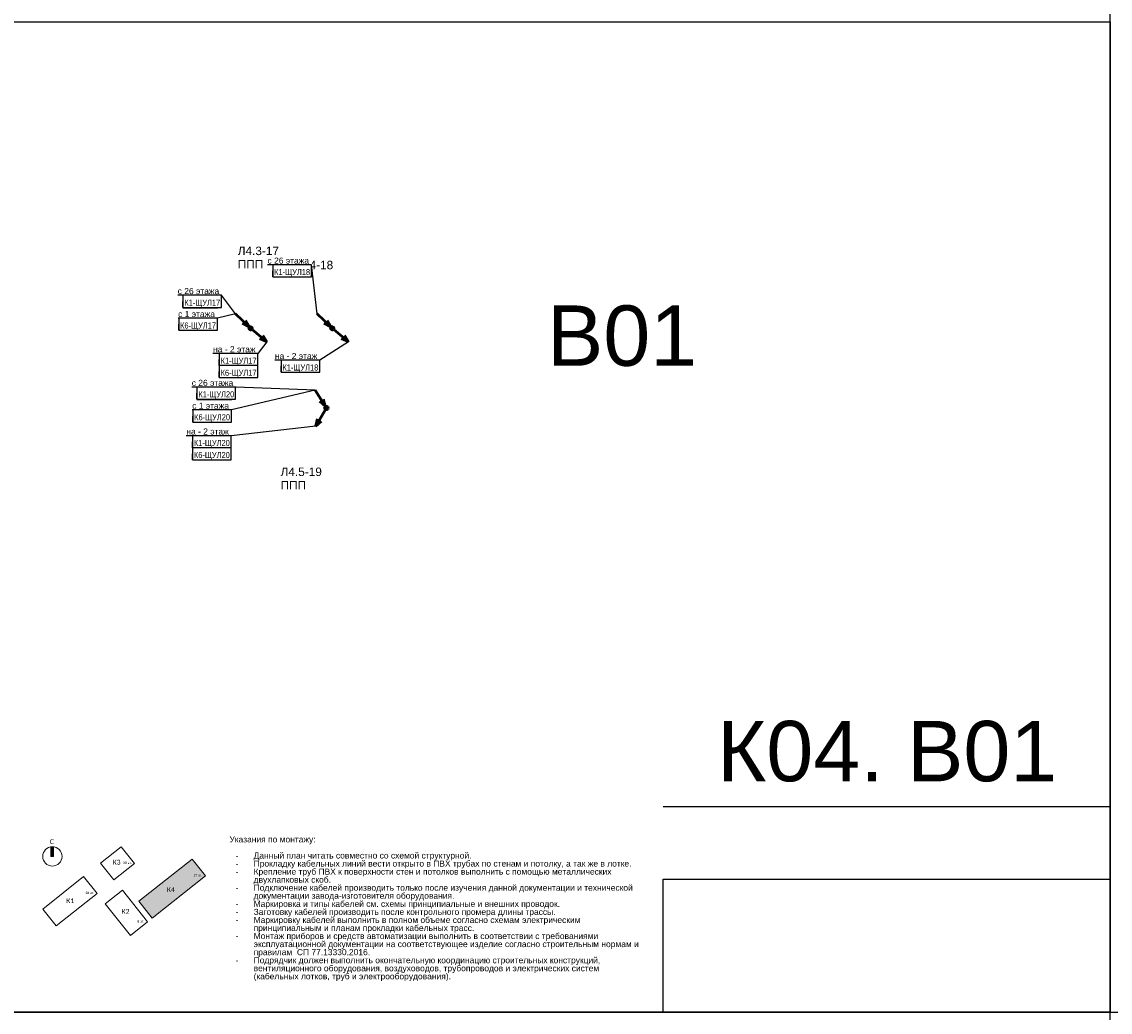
# Model space of a CAD drawing. Header units: millimetres. Extents: x -277772 to 277599, y -59564 to 282085.
# Tile 161 of 190: x 34597 to 79632, y 9064 to 50064. Entities that reach past the tile are written whole.
import ezdxf
from ezdxf import colors
from ezdxf.entities.mleader import LeaderData, LeaderLine
from ezdxf.enums import TextEntityAlignment as Align
from ezdxf.math import Vec2, Vec3

# ---------------------------------------------------------------- set-up
doc = ezdxf.new("R2018")
doc.units = ezdxf.units.MM
doc.set_wipeout_variables(frame=1)
doc.layers.add('EI_HATCH_GALV', color=7, linetype='Continuous')
doc.layers.add('UNPLOTTED', color=2, linetype='Continuous', plot=False)
for name, color, linetype, lineweight in [('КИП_выноска', 6, 'Continuous', 25), ('КИП_трасса', 3, 'Continuous', 60), ('Типовые аннотации', 7, 'Continuous', 18)]:
    doc.layers.add(name, color=color, linetype=linetype, lineweight=lineweight)
doc.styles.add('Calibri Light', font='calibril.ttf', dxfattribs={"height": 2})
doc.styles.add('Calibri Light_1', font='calibril.ttf', dxfattribs={"height": 1})
doc.styles.add('CP.Text', font='arial.ttf')
doc.styles.add('GOST 2.304', font='arial.ttf', dxfattribs={"width": 0.85})
doc.linetypes.add('в трубе открыто', pattern='A,10,[133,ltypeshp.shx,S=0.75,R=0,X=-5,Y=2.5],-2.5,[130,ltypeshp.shx,S=2.5,R=-45,X=0,Y=0],-2.5', length=15)

# ---------------------------------------------------------------- blocks, each defined once
blk = doc.blocks.new('*U88')
at = {"color": 0}
blk.add_line((0, 85.08), (-185, 85.08), dxfattribs=at)
for points in [[(0, 410), (0, 0), (-866, 0), (-866, 410)], [(-185, 55.08), (0, 55.08), (0, 0), (-185, 0)]]:
    blk.add_lwpolyline(points, close=True, dxfattribs=at)
blk = doc.blocks.new('A$C3fdbd0f1')
at = {"layer": 'EI_HATCH_GALV', "linetype": 'в трубе открыто', "ltscale": 100}
h = blk.add_hatch(dxfattribs=at)
h.set_pattern_fill('ANGLE', color=256)
h.set_pattern_definition([(0, (-58335.643, 14936.517), (0, 6.985), [5.08, -1.905]), (90, (-58335.643, 14936.517), (-6.985, 4e-16), [5.08, -1.905])])
h.paths.add_polyline_path([(6178, 2074), (5623, 2771), (3425, 1020), (3979, 324)])
h.paths.add_polyline_path([(5975, 1985), (6063, 1985), (6063, 2227), (5975, 2227)], flags=24)
h.paths.add_polyline_path([(5849, 1985), (6030, 1985), (6030, 2227), (5849, 2227)], flags=24)
h.paths.add_polyline_path([(5654, 1985), (5863, 1985), (5863, 2227), (5654, 2227)], flags=24)
h.paths.add_polyline_path([(4696, 1271), (4956, 1271), (4956, 1755), (4696, 1755)], flags=24)
h.paths.add_polyline_path([(4503, 1271), (4771, 1271), (4771, 1755), (4503, 1755)], flags=24)
at = {"layer": 'Типовые аннотации', "lineweight": 9}
blk.add_hatch(color=256, dxfattribs=at).paths.add_polyline_path([(-114, 2878), (-214, 2878), (-214, 3278), (-114, 3278)])
at = {"layer": 'Типовые аннотации'}
for p, q in [((-114, 3278), (-214, 3278)), ((-214, 3278), (-214, 2878)), ((-114, 2878), (-114, 3278)), ((-214, 2878), (-114, 2878)), ((1139, 2045), (-554, 696)), ((1694, 1349), (1139, 2045)), ((0, 0), (1694, 1349)), ((-554, 696), (0, 0))]:
    blk.add_line(p, q, dxfattribs=at)
at = {"layer": 'Типовые аннотации', "lineweight": 9}
for p, q in [((2688, 3278), (1840, 2602)), ((3243, 2582), (2688, 3278)), ((5623, 2771), (3425, 1020)), ((6178, 2074), (5623, 2771)), ((1840, 2602), (2394, 1906)), ((2394, 1906), (3243, 2582)), ((1139, 2045), (-554, 696)), ((1694, 1349), (1139, 2045)), ((3979, 324), (6178, 2074)), ((2742, 1477), (2034, 913)), ((3784, 168), (2742, 1477)), ((0, 0), (1694, 1349)), ((2034, 913), (3076, -395)), ((3425, 1020), (3979, 324)), ((-554, 696), (0, 0)), ((3076, -395), (3784, 168))]:
    blk.add_line(p, q, dxfattribs=at)
at = {"layer": 'Типовые аннотации'}
blk.add_circle((-154, 2878), 400, dxfattribs=at)
at = {"layer": 'Типовые аннотации', "lineweight": 9, "attachment_point": 1}
for s, insert, char_height, width, style in [('\\fCalibri Light|b0|i0|c204|p34|;C', (-263, 3589), 200, 208.44, 'Calibri Light'), ('\\fCalibri Light|b0|i0|c204|p34|;К', (2335, 2739), 200, 208.44, 'Calibri Light'), ('\\fCalibri Light|b0|i0|c204|p34|;3', (2507, 2739), 200, 192.41, 'Calibri Light'), ('28 ', (2770, 2665), 100, 232.49, 'Calibri Light_1'), ('эт', (2962, 2665), 100, 160.34, 'Calibri Light_1'), ('\\fCalibri Light|b0|i0|c204|p34|;.', (3094, 2665), 100, 48.1, 'Calibri Light_1'), ('27 ', (5689, 2152), 100, 232.49, 'Calibri Light_1'), ('эт', (5880, 2152), 100, 160.34, 'Calibri Light_1'), ('\\fCalibri Light|b0|i0|c204|p34|;.', (6013, 2152), 100, 48.1, 'Calibri Light_1'), ('28 ', (1214, 1420), 100, 232.49, 'Calibri Light_1'), ('28 ', (1214, 1420), 100, 232.49, 'Calibri Light_1'), ('эт', (1406, 1420), 100, 160.34, 'Calibri Light_1'), ('эт', (1406, 1420), 100, 160.34, 'Calibri Light_1'), ('\\fCalibri Light|b0|i0|c204|p34|;К', (4582, 1605), 200, 208.44, 'Calibri Light'), ('\\fCalibri Light|b0|i0|c204|p34|;4', (4754, 1605), 200, 192.41, 'Calibri Light'), ('\\fCalibri Light|b0|i0|c204|p34|;К', (419, 1144), 200, 208.44, 'Calibri Light'), ('\\fCalibri Light|b0|i0|c204|p34|;К', (419, 1144), 200, 208.44, 'Calibri Light'), ('\\fCalibri Light|b0|i0|c204|p34|;1', (591, 1144), 200, 192.41, 'Calibri Light'), ('\\fCalibri Light|b0|i0|c204|p34|;1', (591, 1144), 200, 192.41, 'Calibri Light'), ('\\fCalibri Light|b0|i0|c204|p34|;.', (1538, 1420), 100, 48.1, 'Calibri Light_1'), ('\\fCalibri Light|b0|i0|c204|p34|;.', (1538, 1420), 100, 48.1, 'Calibri Light_1'), ('\\fCalibri Light|b0|i0|c204|p34|;К', (2706, 703), 200, 208.44, 'Calibri Light'), ('\\fCalibri Light|b0|i0|c204|p34|;2', (2878, 703), 200, 192.41, 'Calibri Light'), ('8 ', (3364, 238), 100, 136.29, 'Calibri Light_1'), ('эт', (3476, 238), 100, 160.34, 'Calibri Light_1'), ('\\fCalibri Light|b0|i0|c204|p34|;.', (3608, 238), 100, 48.1, 'Calibri Light_1')]:
    blk.add_mtext(s, dxfattribs=dict(at, insert=insert, char_height=char_height, width=width, style=style))
blk = doc.blocks.new('*U93')
at = {"lineweight": 50}
h = blk.add_hatch(color=256, dxfattribs=at)
h.dxf.hatch_style = 1
edge = h.paths.add_edge_path()
edge.add_arc((0, 0), 0.75, 122.5745, 482.5745)
for q in [(-4.71, 7.37), (-2.78, 2.68), (-1.26, 3.64)]:
    blk.add_line((-0.4, 0.63), q, dxfattribs=at)
blk.add_circle((0, 0), 0.75, dxfattribs=at)
blk = doc.blocks.new('_None')
blk = doc.blocks.new('*U58')
at = {"color": 0, "lineweight": 30, "style": 'GOST 2.304', "width": 0.85}
for tag, p in [('ИМЯ_КАБЕЛЯ_3', (8, -12.5)), ('ИМЯ_КАБЕЛЯ_4', (8, -17.5)), ('ИМЯ_КАБЕЛЯ_5', (8, -22.5)), ('ИМЯ_КАБЕЛЯ_6', (8, -27.5)), ('ИМЯ_КАБЕЛЯ_7', (8, -32.5)), ('ИМЯ_КАБЕЛЯ_8', (8, -37.5)), ('ИМЯ_КАБЕЛЯ_9', (8, -42.5))]:
    blk.add_attdef(tag, text='', height=2.5, dxfattribs=at).set_placement(p, align=Align.BOTTOM_CENTER)
at = {"linetype": 'Continuous'}
blk.add_wipeout([(0, 2.5), (16, 2.5), (16, -2.5), (0, -2.5)], dxfattribs=at)
at = {"color": 0}
blk.add_line((0, -2.5), (0, 0), dxfattribs=at)
at = {"color": 0, "linetype": 'Continuous'}
blk.add_lwpolyline([(0, -2.5), (16, -2.5), (16, 2.5), (0, 2.5)], close=True, dxfattribs=at)
at = {"color": 0, "linetype": 'Continuous', "lineweight": 30, "ltscale": 75, "width": 0.85, "flags": 104}
blk.add_attdef('ПРИМЕЧАНИЕ_1', text='', height=2.5, dxfattribs=at).set_placement((8, 3.61), align=Align.BOTTOM_CENTER)
at = {"color": 0, "lineweight": 30, "style": 'GOST 2.304', "width": 0.85}
for tag, p in [('ИМЯ_КАБЕЛЯ_1', (8, -2.5)), ('ИМЯ_КАБЕЛЯ_2', (8, -7.5))]:
    blk.add_attdef(tag, text='', height=2.5, dxfattribs=at).set_placement(p, align=Align.BOTTOM_CENTER)
at = {"color": 0, "lineweight": 30, "width": 0.85, "flags": 104}
blk.add_attdef('ПРИМЕЧАНИЕ_2', text='', height=2.5, dxfattribs=at).set_placement((8, -7.53), align=Align.BOTTOM_CENTER)
blk = doc.blocks.new('*U51')
at = {"lineweight": 50}
h = blk.add_hatch(color=256, dxfattribs=at)
h.dxf.hatch_style = 1
edge = h.paths.add_edge_path()
edge.add_arc((0, 0), 0.75, 136.2861, 496.2861)
for q in [(-6.32, 6.05), (-3.33, 1.94), (-2.09, 3.24)]:
    blk.add_line((-0.54, 0.52), q, dxfattribs=at)
blk.add_circle((0, 0), 0.75, dxfattribs=at)
blk = doc.blocks.new('*U105')
at = {"lineweight": 50}
h = blk.add_hatch(color=256, dxfattribs=at)
h.dxf.hatch_style = 1
edge = h.paths.add_edge_path()
edge.add_arc((0, 0), 0.75, -120.2729, 239.7271)
for p, q in [((-0.38, -0.65), (-4.41, -7.56)), ((-4.41, -7.56), (-3.68, -4.51)), ((-4.41, -7.56), (-2.12, -5.42))]:
    blk.add_line(p, q, dxfattribs=at)
blk.add_circle((0, 0), 0.75, dxfattribs=at)
blk = doc.blocks.new('*U94')
at = {"lineweight": 50}
h = blk.add_hatch(color=256, dxfattribs=at)
h.dxf.hatch_style = 1
edge = h.paths.add_edge_path()
edge.add_arc((0, 0), 0.75, -39.9106, 320.0894)
for p, q in [((0.58, -0.48), (6.71, -5.61)), ((6.71, -5.61), (3.83, -4.38)), ((6.71, -5.61), (4.99, -3))]:
    blk.add_line(p, q, dxfattribs=at)
blk.add_circle((0, 0), 0.75, dxfattribs=at)

msp = doc.modelspace()

# ---------------------------------------------------------------- linework, layer by layer
at = {"layer": 'UNPLOTTED', "color": 1, "ltscale": 100}
for p, direction in [((79632, -23502), (0, 1)), ((-94774, 9064), (1, 0))]:
    msp.add_xline(p, direction, dxfattribs=at)

# ---------------------------------------------------------------- block references
at = {"layer": 'UNPLOTTED', "xscale": 100, "yscale": 100, "zscale": 100}
msp.add_blockref('*U88', (79632, 9064), dxfattribs=at)
at = {"layer": 'КИП_выноска', "xscale": 100, "yscale": 100, "zscale": 100}
for name, p in [('*U51', (44069, 37374)), ('*U51', (47448, 37374)), ('*U94', (44069, 37374)), ('*U94', (47448, 37374)), ('*U93', (47204, 34075))]:
    msp.add_blockref(name, p, dxfattribs=at)
at = {"layer": 'КИП_трасса', "linetype": 'в трубе открыто', "ltscale": 100}
msp.add_blockref('A$C3fdbd0f1', (36018, 12636), dxfattribs=at)

# ---------------------------------------------------------------- texts
at = {"insert": (43191, 16344), "char_height": 250, "width": 17195.48, "attachment_point": 1, "line_spacing_factor": 0.8, "style": 'CP.Text'}
msp.add_mtext('Указания по монтажу:\\P\\P\\pxi-3,l4,t4;-^IДанный план читать совместно со схемой структурной.\\P-^IПрокладку кабельных линий вести открыто в ПВХ трубах по стенам и потолку, а так же в лотке.\\P-^IКрепление труб ПВХ к поверхности стен и потолков выполнить с помощью металлических двухлапковых скоб.\\P-^IПодключение кабелей производить только после изучения данной документации и технической документации завода-изготовителя оборудования.\\P-^IМаркировка и типы кабелей см. схемы принципиальные и внешних проводок.\\P-^IЗаготовку кабелей производить после контрольного промера длины трассы.\\P-^IМаркировку кабелей выполнить в полном объеме согласно схемам электрическим принципиальным и планам прокладки кабельных трасс.\\P-^IМонтаж приборов и средств автоматизации выполнить в соответствии с требованиями эксплуатационной документации на соответствующее изделие согласно строительным нормам и правилам  СП 77.13330.2016.\\P-^IПодрядчик должен выполнить окончательную координацию строительных конструкций, вентиляционного оборудования, воздуховодов, трубопроводов и электрических систем (кабельных лотков, труб и электрооборудования).', dxfattribs=at)
at = {"layer": 'UNPLOTTED', "style": 'CP.Text'}
for s, p in [('Л4.3-17', (43533, 40406)), ('ППП', (43533, 39855)), ('Л4.4-18', (45776, 39820)), ('Л4.5-19', (45306, 31260)), ('ППП', (45306, 30708))]:
    msp.add_text(s, height=350, dxfattribs=at).set_placement(p)
for s, p in [('B01', (62543, 35823)), ('К04. B01', (77441, 18623))]:
    msp.add_text(s, height=2500, dxfattribs=at).set_placement(p, align=Align.RIGHT)

# ---------------------------------------------------------------- next in the draw order: leaders
at = {"layer": 'КИП_выноска'}
ml = msp.add_multileader_mtext('Standard', dxfattribs=at)
ml.set_content('с 26 этажа', color=256, style='CP.Text')
ml.set_leader_properties(color=256, linetype='ByLayer', lineweight=-1)
ml.set_arrow_properties(name='NONE')
ml.build(insert=Vec2(0, 0))
ml.multileader.update_dxf_attribs({"has_dogleg": 0, "text_left_attachment_type": 6, "text_right_attachment_type": 6, "dogleg_length": 0.5, "arrow_head_size": 300})
ctx = ml.context
ctx.base_point, ctx.char_height, ctx.arrow_head_size, ctx.landing_gap_size, ctx.plane_origin = Vec3(44694, 40003), 250, 300, 100, Vec3(50779, 37394)
ctx.left_attachment, ctx.right_attachment, ctx.text_align_type = 6, 6, 2
notes = []
notes.append((ctx, [(1, (1, 1, 0), (46584, 40003), (-1, 0), 0.5, [(0, [(46816, 37978)], 0, [])])]))
ctx.mtext.insert, ctx.mtext.width, ctx.mtext.alignment, ctx.mtext.flow_direction = Vec3(46483, 40303), 1767.11, 3, 5
ctx.mtext.has_bg_fill, ctx.mtext.bg_color, ctx.mtext.bg_scale_factor, ctx.mtext.bg_transparency, ctx.mtext.use_window_bg_color = 1, -1027028792, 1.5, 0, 1
ml = msp.add_multileader_mtext('Standard', dxfattribs=at)
ml.set_content('с 26 этажа', color=256, style='CP.Text')
ml.set_leader_properties(color=256, linetype='ByLayer', lineweight=-1)
ml.set_arrow_properties(name='NONE')
ml.build(insert=Vec2(0, 0))
ml.multileader.update_dxf_attribs({"has_dogleg": 0, "text_left_attachment_type": 6, "text_right_attachment_type": 6, "dogleg_length": 0.5, "arrow_head_size": 300})
ctx = ml.context
ctx.base_point, ctx.char_height, ctx.arrow_head_size, ctx.landing_gap_size, ctx.plane_origin = Vec3(40977, 38740), 250, 300, 100, Vec3(47062, 36131)
ctx.left_attachment, ctx.right_attachment, ctx.text_align_type = 6, 6, 2
notes.append((ctx, [(1, (1, 1, 0), (42866, 38740), (-1, 0), 0.5, [(0, [(43436, 37978)], 0, [])])]))
ctx.mtext.insert, ctx.mtext.width, ctx.mtext.alignment, ctx.mtext.flow_direction = Vec3(42766, 39040), 1767.11, 3, 5
ctx.mtext.has_bg_fill, ctx.mtext.bg_color, ctx.mtext.bg_scale_factor, ctx.mtext.bg_transparency, ctx.mtext.use_window_bg_color = 1, -1027028792, 1.5, 0, 1
ml = msp.add_multileader_mtext('Standard', dxfattribs=at)
ml.set_content('на - 2 этаж', color=256, style='CP.Text')
ml.set_leader_properties(color=256, linetype='ByLayer', lineweight=-1)
ml.set_arrow_properties(name='NONE')
ml.build(insert=Vec2(0, 0))
ml.multileader.update_dxf_attribs({"has_dogleg": 0, "text_left_attachment_type": 6, "text_right_attachment_type": 6, "dogleg_length": 0.5, "arrow_head_size": 300})
ctx = ml.context
ctx.base_point, ctx.char_height, ctx.arrow_head_size, ctx.landing_gap_size, ctx.plane_origin = Vec3(44991, 36053), 250, 300, 100, Vec3(51120, 33445)
ctx.left_attachment, ctx.right_attachment, ctx.text_align_type = 6, 6, 2
notes.append((ctx, [(1, (1, 1, 0), (46924, 36053), (-1, 0), 0.5, [(0, [(48119, 36812)], 0, [])])]))
ctx.mtext.insert, ctx.mtext.width, ctx.mtext.alignment, ctx.mtext.flow_direction = Vec3(46824, 36353), 1767.11, 3, 5
ctx.mtext.has_bg_fill, ctx.mtext.bg_color, ctx.mtext.bg_scale_factor, ctx.mtext.bg_transparency, ctx.mtext.use_window_bg_color = 1, -1027028792, 1.5, 0, 1
ml = msp.add_multileader_mtext('Standard', dxfattribs=at)
ml.set_content('с 26 этажа', color=256, style='CP.Text')
ml.set_leader_properties(color=256, linetype='ByLayer', lineweight=-1)
ml.set_arrow_properties(name='NONE')
ml.build(insert=Vec2(0, 0))
ml.multileader.update_dxf_attribs({"has_dogleg": 0, "text_left_attachment_type": 6, "text_right_attachment_type": 6, "dogleg_length": 0.5, "arrow_head_size": 300})
ctx = ml.context
ctx.base_point, ctx.char_height, ctx.arrow_head_size, ctx.landing_gap_size, ctx.plane_origin = Vec3(41558, 34943), 250, 300, 100, Vec3(47644, 32334)
ctx.left_attachment, ctx.right_attachment, ctx.text_align_type = 6, 6, 2
notes.append((ctx, [(1, (1, 1, 0), (43448, 34943), (-1, 0), 0.5, [(0, [(46733, 34812)], 0, [])])]))
ctx.mtext.insert, ctx.mtext.width, ctx.mtext.alignment, ctx.mtext.flow_direction = Vec3(43347, 35243), 1767.11, 3, 5
ctx.mtext.has_bg_fill, ctx.mtext.bg_color, ctx.mtext.bg_scale_factor, ctx.mtext.bg_transparency, ctx.mtext.use_window_bg_color = 1, -1027028792, 1.5, 0, 1
for ctx, leaders in notes:
    for number, flags, end, landing, length, lines in leaders:
        leader = LeaderData()
        leader.index, (leader.has_last_leader_line, leader.has_dogleg_vector, leader.attachment_direction) = number, flags
        leader.last_leader_point, leader.dogleg_vector, leader.dogleg_length = Vec3(end), Vec3(landing), length
        for number, points, colour, breaks in lines:
            line = LeaderLine()
            line.index, line.vertices, line.color, line.breaks = number, Vec3.list(points), colors.encode_raw_color(colour), breaks
            leader.lines.append(line)
        ctx.leaders.append(leader)

# ---------------------------------------------------------------- next in the draw order: block references
ref = msp.add_blockref('*U58', (44983, 39753), dxfattribs=dict(at, xscale=100, yscale=100, zscale=100))
lines = msp.add_mtext('\\W0.8500;', dxfattribs={"layer": '0', "color": 0, "linetype": 'Continuous', "lineweight": 30, "ltscale": 75, "insert": (45783, 40114), "char_height": 2.5, "attachment_point": 1})
ref.add_attrib('ПРИМЕЧАНИЕ_1', '', (45783, 40114), dxfattribs={"flags": 104}).embed_mtext(lines)
ref.add_attrib('ИМЯ_КАБЕЛЯ_1', 'К1-ЩУЛ18', dxfattribs={"layer": '0', "color": 0, "lineweight": 30, "height": 250, "style": 'GOST 2.304', "width": 0.85}).set_placement((45783, 39503), align=Align.BOTTOM_CENTER)
lines = msp.add_mtext('\\W0.8500;', dxfattribs={"layer": '0', "color": 0, "lineweight": 30, "insert": (45783, 38999), "char_height": 2.5, "attachment_point": 1})
ref.add_attrib('ПРИМЕЧАНИЕ_2', '', (45783, 38999), dxfattribs={"flags": 104}).embed_mtext(lines)
ref = msp.add_blockref('*U58', (45324, 35803), dxfattribs=dict(at, xscale=100, yscale=100, zscale=100))
lines = msp.add_mtext('\\W0.8500;', dxfattribs={"layer": '0', "color": 0, "linetype": 'Continuous', "lineweight": 30, "ltscale": 75, "insert": (46124, 36165), "char_height": 2.5, "attachment_point": 1})
ref.add_attrib('ПРИМЕЧАНИЕ_1', '', (46124, 36165), dxfattribs={"flags": 104}).embed_mtext(lines)
ref.add_attrib('ИМЯ_КАБЕЛЯ_1', 'К1-ЩУЛ18', dxfattribs={"layer": '0', "color": 0, "lineweight": 30, "height": 250, "style": 'GOST 2.304', "width": 0.85}).set_placement((46124, 35553), align=Align.BOTTOM_CENTER)
lines = msp.add_mtext('\\W0.8500;', dxfattribs={"layer": '0', "color": 0, "lineweight": 30, "insert": (46124, 35050), "char_height": 2.5, "attachment_point": 1})
ref.add_attrib('ПРИМЕЧАНИЕ_2', '', (46124, 35050), dxfattribs={"flags": 104}).embed_mtext(lines)

# ---------------------------------------------------------------- next in the draw order: leaders
ml = msp.add_multileader_mtext('Standard', dxfattribs=at)
ml.set_content('с 1 этажа', color=256, style='CP.Text')
ml.set_leader_properties(color=256, linetype='ByLayer', lineweight=-1)
ml.set_arrow_properties(name='NONE')
ml.build(insert=Vec2(0, 0))
ml.multileader.update_dxf_attribs({"has_dogleg": 0, "text_left_attachment_type": 6, "text_right_attachment_type": 6, "dogleg_length": 0.5, "arrow_head_size": 300})
ctx = ml.context
ctx.base_point, ctx.char_height, ctx.arrow_head_size, ctx.landing_gap_size, ctx.plane_origin = Vec3(40996, 37791), 250, 300, 100, Vec3(47062, 35131)
ctx.left_attachment, ctx.right_attachment, ctx.text_align_type = 6, 6, 2
notes = []
notes.append((ctx, [(1, (1, 1, 0), (42691, 37791), (-1, 0), 0.5, [(0, [(43436, 37978)], 0, [])])]))
ctx.mtext.insert, ctx.mtext.width, ctx.mtext.alignment, ctx.mtext.flow_direction = Vec3(42590, 38091), 1647.48, 3, 5
ctx.mtext.has_bg_fill, ctx.mtext.bg_color, ctx.mtext.bg_scale_factor, ctx.mtext.bg_transparency, ctx.mtext.use_window_bg_color = 1, -1027028792, 1.5, 0, 1
ml = msp.add_multileader_mtext('Standard', dxfattribs=at)
ml.set_content('с 1 этажа', color=256, style='CP.Text')
ml.set_leader_properties(color=256, linetype='ByLayer', lineweight=-1)
ml.set_arrow_properties(name='NONE')
ml.build(insert=Vec2(0, 0))
ml.multileader.update_dxf_attribs({"has_dogleg": 0, "text_left_attachment_type": 6, "text_right_attachment_type": 6, "dogleg_length": 0.5, "arrow_head_size": 300})
ctx = ml.context
ctx.base_point, ctx.char_height, ctx.arrow_head_size, ctx.landing_gap_size, ctx.plane_origin = Vec3(41577, 33994), 250, 300, 100, Vec3(47644, 31334)
ctx.left_attachment, ctx.right_attachment, ctx.text_align_type = 6, 6, 2
notes.append((ctx, [(1, (1, 1, 0), (43272, 33994), (-1, 0), 0.5, [(0, [(46733, 34812)], 0, [])])]))
ctx.mtext.insert, ctx.mtext.width, ctx.mtext.alignment, ctx.mtext.flow_direction = Vec3(43172, 34294), 1647.48, 3, 5
ctx.mtext.has_bg_fill, ctx.mtext.bg_color, ctx.mtext.bg_scale_factor, ctx.mtext.bg_transparency, ctx.mtext.use_window_bg_color = 1, -1027028792, 1.5, 0, 1
for ctx, leaders in notes:
    for number, flags, end, landing, length, lines in leaders:
        leader = LeaderData()
        leader.index, (leader.has_last_leader_line, leader.has_dogleg_vector, leader.attachment_direction) = number, flags
        leader.last_leader_point, leader.dogleg_vector, leader.dogleg_length = Vec3(end), Vec3(landing), length
        for number, points, colour, breaks in lines:
            line = LeaderLine()
            line.index, line.vertices, line.color, line.breaks = number, Vec3.list(points), colors.encode_raw_color(colour), breaks
            leader.lines.append(line)
        ctx.leaders.append(leader)

# ---------------------------------------------------------------- next in the draw order: block references
ref = msp.add_blockref('*U58', (41266, 38490), dxfattribs=dict(at, xscale=100, yscale=100, zscale=100))
lines = msp.add_mtext('\\W0.8500;', dxfattribs={"layer": '0', "color": 0, "linetype": 'Continuous', "lineweight": 30, "ltscale": 75, "insert": (42066, 38851), "char_height": 2.5, "attachment_point": 1})
ref.add_attrib('ПРИМЕЧАНИЕ_1', '', (42066, 38851), dxfattribs={"flags": 104}).embed_mtext(lines)
ref.add_attrib('ИМЯ_КАБЕЛЯ_1', 'К1-ЩУЛ17', dxfattribs={"layer": '0', "color": 0, "lineweight": 30, "height": 250, "style": 'GOST 2.304', "width": 0.85}).set_placement((42066, 38240), align=Align.BOTTOM_CENTER)
lines = msp.add_mtext('\\W0.8500;', dxfattribs={"layer": '0', "color": 0, "lineweight": 30, "insert": (42066, 37737), "char_height": 2.5, "attachment_point": 1})
ref.add_attrib('ПРИМЕЧАНИЕ_2', '', (42066, 37737), dxfattribs={"flags": 104}).embed_mtext(lines)
ref = msp.add_blockref('*U58', (41847, 34693), dxfattribs=dict(at, xscale=100, yscale=100, zscale=100))
lines = msp.add_mtext('\\W0.8500;', dxfattribs={"layer": '0', "color": 0, "linetype": 'Continuous', "lineweight": 30, "ltscale": 75, "insert": (42647, 35054), "char_height": 2.5, "attachment_point": 1})
ref.add_attrib('ПРИМЕЧАНИЕ_1', '', (42647, 35054), dxfattribs={"flags": 104}).embed_mtext(lines)
ref.add_attrib('ИМЯ_КАБЕЛЯ_1', 'К1-ЩУЛ20', dxfattribs={"layer": '0', "color": 0, "lineweight": 30, "height": 250, "style": 'GOST 2.304', "width": 0.85}).set_placement((42647, 34443), align=Align.BOTTOM_CENTER)
lines = msp.add_mtext('\\W0.8500;', dxfattribs={"layer": '0', "color": 0, "lineweight": 30, "insert": (42647, 33940), "char_height": 2.5, "attachment_point": 1})
ref.add_attrib('ПРИМЕЧАНИЕ_2', '', (42647, 33940), dxfattribs={"flags": 104}).embed_mtext(lines)
at = {"layer": 'КИП_выноска', "xscale": 100, "yscale": 100, "zscale": 100}
msp.add_blockref('*U105', (47204, 34075), dxfattribs=at)

# ---------------------------------------------------------------- next in the draw order: block references
at = {"layer": 'КИП_выноска'}
ref = msp.add_blockref('*U58', (41090, 37541), dxfattribs=dict(at, xscale=100, yscale=100, zscale=100))
lines = msp.add_mtext('\\W0.8500;', dxfattribs={"layer": '0', "color": 0, "linetype": 'Continuous', "lineweight": 30, "ltscale": 75, "insert": (41890, 37902), "char_height": 2.5, "attachment_point": 1})
ref.add_attrib('ПРИМЕЧАНИЕ_1', '', (41890, 37902), dxfattribs={"flags": 104}).embed_mtext(lines)
ref.add_attrib('ИМЯ_КАБЕЛЯ_1', 'К6-ЩУЛ17', dxfattribs={"layer": '0', "color": 0, "lineweight": 30, "height": 250, "style": 'GOST 2.304', "width": 0.85}).set_placement((41890, 37291), align=Align.BOTTOM_CENTER)
lines = msp.add_mtext('\\W0.8500;', dxfattribs={"layer": '0', "color": 0, "lineweight": 30, "insert": (41890, 36788), "char_height": 2.5, "attachment_point": 1})
ref.add_attrib('ПРИМЕЧАНИЕ_2', '', (41890, 36788), dxfattribs={"flags": 104}).embed_mtext(lines)
ref = msp.add_blockref('*U58', (41672, 33744), dxfattribs=dict(at, xscale=100, yscale=100, zscale=100))
lines = msp.add_mtext('\\W0.8500;', dxfattribs={"layer": '0', "color": 0, "linetype": 'Continuous', "lineweight": 30, "ltscale": 75, "insert": (42472, 34105), "char_height": 2.5, "attachment_point": 1})
ref.add_attrib('ПРИМЕЧАНИЕ_1', '', (42472, 34105), dxfattribs={"flags": 104}).embed_mtext(lines)
ref.add_attrib('ИМЯ_КАБЕЛЯ_1', 'К6-ЩУЛ20', dxfattribs={"layer": '0', "color": 0, "lineweight": 30, "height": 250, "style": 'GOST 2.304', "width": 0.85}).set_placement((42472, 33494), align=Align.BOTTOM_CENTER)
lines = msp.add_mtext('\\W0.8500;', dxfattribs={"layer": '0', "color": 0, "lineweight": 30, "insert": (42472, 32991), "char_height": 2.5, "attachment_point": 1})
ref.add_attrib('ПРИМЕЧАНИЕ_2', '', (42472, 32991), dxfattribs={"flags": 104}).embed_mtext(lines)

# ---------------------------------------------------------------- next in the draw order: leaders
ml = msp.add_multileader_mtext('Standard', dxfattribs=at)
ml.set_content('на - 2 этаж', color=256, style='CP.Text')
ml.set_leader_properties(color=256, linetype='ByLayer', lineweight=-1)
ml.set_arrow_properties(name='NONE')
ml.build(insert=Vec2(0, 0))
ml.multileader.update_dxf_attribs({"has_dogleg": 0, "text_left_attachment_type": 6, "text_right_attachment_type": 6, "dogleg_length": 0.5, "arrow_head_size": 300})
ctx = ml.context
ctx.base_point, ctx.char_height, ctx.arrow_head_size, ctx.landing_gap_size, ctx.plane_origin = Vec3(42435, 36333), 250, 300, 100, Vec3(48564, 33724)
ctx.left_attachment, ctx.right_attachment, ctx.text_align_type = 6, 6, 2
notes = []
notes.append((ctx, [(1, (1, 1, 0), (44368, 36333), (-1, 0), 0.5, [(0, [(44740, 36812)], 0, [])])]))
ctx.mtext.insert, ctx.mtext.width, ctx.mtext.alignment, ctx.mtext.flow_direction = Vec3(44268, 36633), 1767.11, 3, 5
ctx.mtext.has_bg_fill, ctx.mtext.bg_color, ctx.mtext.bg_scale_factor, ctx.mtext.bg_transparency, ctx.mtext.use_window_bg_color = 1, -1027028792, 1.5, 0, 1
ml = msp.add_multileader_mtext('Standard', dxfattribs=at)
ml.set_content('на - 2 этаж', color=256, style='CP.Text')
ml.set_leader_properties(color=256, linetype='ByLayer', lineweight=-1)
ml.set_arrow_properties(name='NONE')
ml.build(insert=Vec2(0, 0))
ml.multileader.update_dxf_attribs({"has_dogleg": 0, "text_left_attachment_type": 6, "text_right_attachment_type": 6, "dogleg_length": 0.5, "arrow_head_size": 300})
ctx = ml.context
ctx.base_point, ctx.char_height, ctx.arrow_head_size, ctx.landing_gap_size, ctx.plane_origin = Vec3(41329, 32929), 250, 300, 100, Vec3(47458, 30320)
ctx.left_attachment, ctx.right_attachment, ctx.text_align_type = 6, 6, 2
notes.append((ctx, [(1, (1, 1, 0), (43262, 32929), (-1, 0), 0.5, [(0, [(46763, 33319)], 0, [])])]))
ctx.mtext.insert, ctx.mtext.width, ctx.mtext.alignment, ctx.mtext.flow_direction = Vec3(43162, 33229), 1767.11, 3, 5
ctx.mtext.has_bg_fill, ctx.mtext.bg_color, ctx.mtext.bg_scale_factor, ctx.mtext.bg_transparency, ctx.mtext.use_window_bg_color = 1, -1027028792, 1.5, 0, 1
for ctx, leaders in notes:
    for number, flags, end, landing, length, lines in leaders:
        leader = LeaderData()
        leader.index, (leader.has_last_leader_line, leader.has_dogleg_vector, leader.attachment_direction) = number, flags
        leader.last_leader_point, leader.dogleg_vector, leader.dogleg_length = Vec3(end), Vec3(landing), length
        for number, points, colour, breaks in lines:
            line = LeaderLine()
            line.index, line.vertices, line.color, line.breaks = number, Vec3.list(points), colors.encode_raw_color(colour), breaks
            leader.lines.append(line)
        ctx.leaders.append(leader)

# ---------------------------------------------------------------- next in the draw order: block references
ref = msp.add_blockref('*U58', (42768, 36083), dxfattribs=dict(at, xscale=100, yscale=100, zscale=100))
lines = msp.add_mtext('\\W0.8500;', dxfattribs={"layer": '0', "color": 0, "linetype": 'Continuous', "lineweight": 30, "ltscale": 75, "insert": (43568, 36444), "char_height": 2.5, "attachment_point": 1})
ref.add_attrib('ПРИМЕЧАНИЕ_1', '', (43568, 36444), dxfattribs={"flags": 104}).embed_mtext(lines)
ref.add_attrib('ИМЯ_КАБЕЛЯ_1', 'К1-ЩУЛ17', dxfattribs={"layer": '0', "color": 0, "lineweight": 30, "height": 250, "style": 'GOST 2.304', "width": 0.85}).set_placement((43568, 35833), align=Align.BOTTOM_CENTER)
lines = msp.add_mtext('\\W0.8500;', dxfattribs={"layer": '0', "color": 0, "lineweight": 30, "insert": (43568, 35330), "char_height": 2.5, "attachment_point": 1})
ref.add_attrib('ПРИМЕЧАНИЕ_2', '', (43568, 35330), dxfattribs={"flags": 104}).embed_mtext(lines)
ref = msp.add_blockref('*U58', (41662, 32679), dxfattribs=dict(at, xscale=100, yscale=100, zscale=100))
lines = msp.add_mtext('\\W0.8500;', dxfattribs={"layer": '0', "color": 0, "linetype": 'Continuous', "lineweight": 30, "ltscale": 75, "insert": (42462, 33040), "char_height": 2.5, "attachment_point": 1})
ref.add_attrib('ПРИМЕЧАНИЕ_1', '', (42462, 33040), dxfattribs={"flags": 104}).embed_mtext(lines)
ref.add_attrib('ИМЯ_КАБЕЛЯ_1', 'К1-ЩУЛ20', dxfattribs={"layer": '0', "color": 0, "lineweight": 30, "height": 250, "style": 'GOST 2.304', "width": 0.85}).set_placement((42462, 32429), align=Align.BOTTOM_CENTER)
lines = msp.add_mtext('\\W0.8500;', dxfattribs={"layer": '0', "color": 0, "lineweight": 30, "insert": (42462, 31926), "char_height": 2.5, "attachment_point": 1})
ref.add_attrib('ПРИМЕЧАНИЕ_2', '', (42462, 31926), dxfattribs={"flags": 104}).embed_mtext(lines)

# ---------------------------------------------------------------- next in the draw order: block references
ref = msp.add_blockref('*U58', (42768, 35583), dxfattribs=dict(at, xscale=100, yscale=100, zscale=100))
lines = msp.add_mtext('\\W0.8500;', dxfattribs={"layer": '0', "color": 0, "linetype": 'Continuous', "lineweight": 30, "ltscale": 75, "insert": (43568, 35944), "char_height": 2.5, "attachment_point": 1})
ref.add_attrib('ПРИМЕЧАНИЕ_1', '', (43568, 35944), dxfattribs={"flags": 104}).embed_mtext(lines)
ref.add_attrib('ИМЯ_КАБЕЛЯ_1', 'К6-ЩУЛ17', dxfattribs={"layer": '0', "color": 0, "lineweight": 30, "height": 250, "style": 'GOST 2.304', "width": 0.85}).set_placement((43568, 35333), align=Align.BOTTOM_CENTER)
lines = msp.add_mtext('\\W0.8500;', dxfattribs={"layer": '0', "color": 0, "lineweight": 30, "insert": (43568, 34830), "char_height": 2.5, "attachment_point": 1})
ref.add_attrib('ПРИМЕЧАНИЕ_2', '', (43568, 34830), dxfattribs={"flags": 104}).embed_mtext(lines)
ref = msp.add_blockref('*U58', (41662, 32179), dxfattribs=dict(at, xscale=100, yscale=100, zscale=100))
lines = msp.add_mtext('\\W0.8500;', dxfattribs={"layer": '0', "color": 0, "linetype": 'Continuous', "lineweight": 30, "ltscale": 75, "insert": (42462, 32540), "char_height": 2.5, "attachment_point": 1})
ref.add_attrib('ПРИМЕЧАНИЕ_1', '', (42462, 32540), dxfattribs={"flags": 104}).embed_mtext(lines)
ref.add_attrib('ИМЯ_КАБЕЛЯ_1', 'К6-ЩУЛ20', dxfattribs={"layer": '0', "color": 0, "lineweight": 30, "height": 250, "style": 'GOST 2.304', "width": 0.85}).set_placement((42462, 31929), align=Align.BOTTOM_CENTER)
lines = msp.add_mtext('\\W0.8500;', dxfattribs={"layer": '0', "color": 0, "lineweight": 30, "insert": (42462, 31426), "char_height": 2.5, "attachment_point": 1})
ref.add_attrib('ПРИМЕЧАНИЕ_2', '', (42462, 31426), dxfattribs={"flags": 104}).embed_mtext(lines)

doc.saveas('drawing.dxf')
